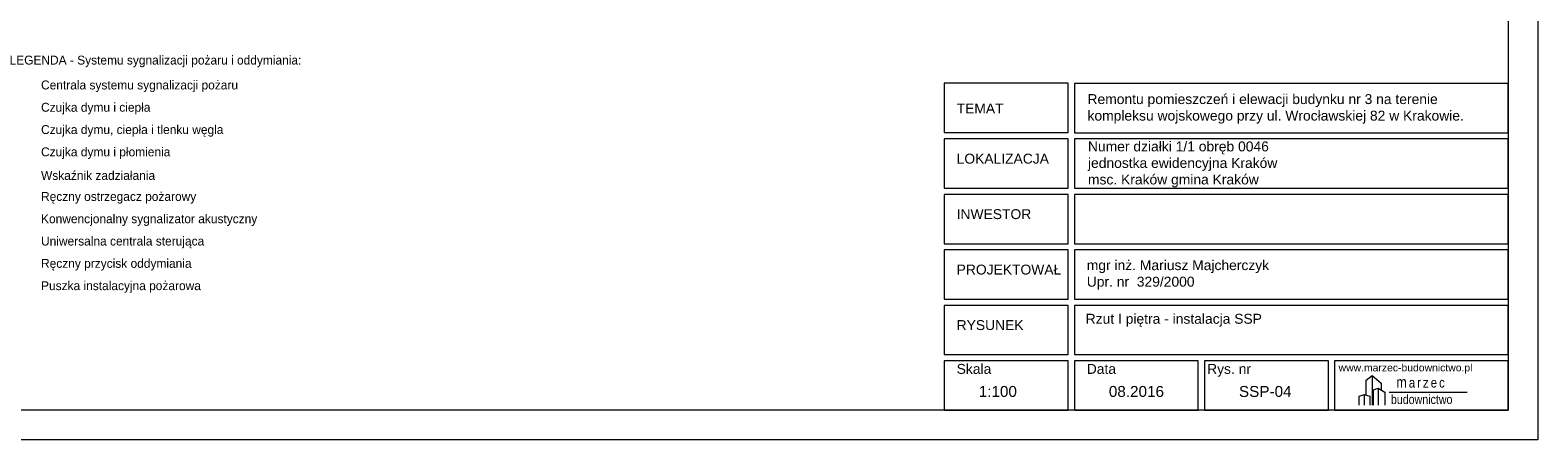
# Model space of a CAD drawing. Header units: centimetres. Extents: x 74437 to 92332, y -37016 to -3432.
# Tile 34 of 68: x 79824 to 82866, y -24042 to -23215. Entities that reach past the tile are written whole.
import ezdxf

# ---------------------------------------------------------------- set-up
doc = ezdxf.new("R2010")
doc.units = ezdxf.units.CM
doc.header["$LTSCALE"] = 0.02
doc.layers.get('0').update_dxf_attribs({"color": 8, "lineweight": 13})
doc.layers.add('_pk_tabelka', color=7, linetype='Continuous', lineweight=15)
doc.layers.add('SSP', color=7, linetype='Continuous', lineweight=25)
doc.styles.add('ARCH. STANDARD', font='arial.ttf')
doc.styles.get("Standard").update_dxf_attribs({"font": 'arial.ttf', "height": 12})
doc.styles.add('Tomasz_W legenda', font='TCM_____.TTF')

# ---------------------------------------------------------------- blocks, each defined once
blk = doc.blocks.new('A$C2559252F')
at = {"lineweight": 9}
for p, q in [((-20.01, 3.95), (-18.01, 5.47)), ((-18.01, 5.47), (-15.17, 2.98)), ((-18.01, 5.47), (-18.01, -4.14)), ((-20.01, -0.88), (-20.01, 3.95)), ((-17.65, 0.81), (-16.1, 1.39)), ((-17.65, -4.14), (-17.65, 0.81)), ((-16.1, 1.39), (-13.97, 0.07)), ((-16.1, 1.39), (-16.1, -4.14)), ((-15.17, 2.98), (-15.17, 0.81)), ((-13.97, 0.07), (-13.97, -4.14)), ((-12.57, 0), (12.57, 0)), ((-20.67, -0.7), (-20.67, -4.14))]:
    blk.add_line(p, q, dxfattribs=at)
blk.add_lwpolyline([(-22.28, -4.14), (-22.28, -1.29), (-20.67, -0.7), (-18.79, -1.2), (-18.79, -4.14)], dxfattribs=at)
at = {"lineweight": 9, "attachment_point": 1}
for s, insert, char_height, width in [('{\\fTechnic|b0|i0|c2|p2;\\H1.1667x;m\\H0.57141x; \\H1.6001x;a\\H0.62496x; \\H1.6001x;r\\H0.62496x; \\H1.6001x;z\\H0.62496x; \\H1.6001x;e\\H0.62496x; \\H1.6001x;c}', (-10.22, 5.04), 3, 25.2165), ('{\\fTechnic|b0|i0|c2|p2;\\H0.25x;budownictwo}', (-11.99, -0.78), 12, 32.0979)]:
    blk.add_mtext(s, dxfattribs=dict(at, insert=insert, char_height=char_height, width=width))

msp = doc.modelspace()

# ---------------------------------------------------------------- linework, layer by layer
at = {"layer": '_pk_tabelka', "color": 7, "ltscale": 3}
for p, q in [((82865.7, -19841.8), (82865.7, -24041.8)), ((82805.7, -19901.8), (82805.7, -23981.8)), ((82805.7, -23981.8), (74705.7, -23981.8)), ((82865.7, -24041.8), (74455.7, -24041.8))]:
    msp.add_line(p, q, dxfattribs=at)
for points in [[(81668.2, -23421.7), (81918.2, -23421.7), (81918.2, -23322.2), (81668.2, -23322.2)], [(81930.7, -23422.2), (82805.7, -23422.2), (82805.7, -23322.7), (81930.7, -23322.7)], [(81668.2, -23534.1), (81918.2, -23534.1), (81918.2, -23434.7), (81668.2, -23434.7)], [(81930.7, -23534.1), (82805.7, -23534.1), (82805.7, -23434.7), (81930.7, -23434.7)], [(81668.2, -23646), (81918.2, -23646), (81918.2, -23546.6), (81668.2, -23546.6)], [(81930.7, -23646), (82805.7, -23646), (82805.7, -23546.6), (81930.7, -23546.6)], [(81668.2, -23758), (81918.2, -23758), (81918.2, -23658.5), (81668.2, -23658.5)], [(81930.7, -23758), (82805.7, -23758), (82805.7, -23658.5), (81930.7, -23658.5)], [(81668.2, -23869.9), (81918.2, -23869.9), (81918.2, -23770.5), (81668.2, -23770.5)], [(81930.7, -23869.9), (82805.7, -23869.9), (82805.7, -23770.5), (81930.7, -23770.5)], [(81668.2, -23981.8), (81918.2, -23981.8), (81918.2, -23882.4), (81668.2, -23882.4)], [(81930.7, -23981.8), (82180.7, -23981.8), (82180.7, -23882.4), (81930.7, -23882.4)], [(82193.2, -23981.8), (82443.2, -23981.8), (82443.2, -23882.4), (82193.2, -23882.4)], [(82455.7, -23981.8), (82805.7, -23981.8), (82805.7, -23882.4), (82455.7, -23882.4)]]:
    msp.add_lwpolyline(points, close=True, dxfattribs=at)

# ---------------------------------------------------------------- block references
at = {"layer": '_pk_tabelka', "color": 0, "xscale": 6.25, "yscale": 6.25, "zscale": 12.5}
msp.add_blockref('A$C2559252F', (82644.2, -23945.9), dxfattribs=at)

# ---------------------------------------------------------------- texts
at = {"layer": '_pk_tabelka', "color": 7, "style": 'ARCH. STANDARD'}
for s, height, p in [('TEMAT', 19.99, (81693.2, -23383.1)), ('LOKALIZACJA', 19.988, (81693.2, -23484.4)), ('INWESTOR', 19.99, (81693.2, -23596.3)), ('PROJEKTOWAŁ', 19.988, (81693.2, -23708.2)), ('RYSUNEK', 19.99, (81693.2, -23820.2))]:
    msp.add_text(s, height=height, dxfattribs=at).set_placement(p)
at = {"layer": '_pk_tabelka', "color": 7, "lineweight": 13, "insert": (81957.2, -23344.2), "char_height": 20, "width": 828.736, "attachment_point": 1, "style": 'ARCH. STANDARD'}
msp.add_mtext('{\\C0;Remontu pomieszczeń i elewacji budynku nr 3 na terenie kompleksu wojskowego przy ul. Wrocławskiej 82 w Krakowie.\\H1.2565x; }', dxfattribs=at)
at = {"layer": '_pk_tabelka', "color": 7, "lineweight": 13, "attachment_point": 1}
for s, insert, char_height, width in [('{\\C0;Numer działki 1/1 obręb 0046 \\Pjednostka ewidencyjna Kraków\\Pmsc. Kraków gmina Kraków}', (81958.1, -23439.7), 20, 982.933), ('mgr inż.{\\fArial|b0|i0|c238|p34; Mariusz Majcherczyk\\PUpr. nr  329/2000}', (81955.7, -23679.3), 20, 982.933), ('Rzut I piętra - instalacja SSP', (81953.5, -23787.5), 20, 752.303), ('Skala', (81693.2, -23888.6), 20, 982.933), ('Data', (81955.7, -23888.6), 20, 982.933), ('Rys. nr\\P^I', (82198.5, -23888.6), 20, 982.933), ('www.marzec-budownictwo.pl', (82463.7, -23888.6), 15, 982.933)]:
    msp.add_mtext(s, dxfattribs=dict(at, insert=insert, char_height=char_height, width=width))
at = {"layer": '_pk_tabelka', "color": 7, "char_height": 22.05, "width": 15.335, "attachment_point": 1}
for s, insert in [('1:100', (81737.7, -23933.1)), ('08.2016', (82000.2, -23933.1))]:
    msp.add_mtext(s, dxfattribs=dict(at, insert=insert))
at = {"layer": '_pk_tabelka', "insert": (82262.7, -23933.1), "char_height": 22.05, "width": 15.335, "attachment_point": 1}
msp.add_mtext('SSP-04', dxfattribs=at)
at = {"layer": 'SSP', "ltscale": 0.5, "char_height": 18, "attachment_point": 4, "line_spacing_factor": 0.825, "style": 'Tomasz_W legenda'}
for s, insert, width in [('LEGENDA - Systemu sygnalizacji pożaru i oddymiania:', (79782.6, -23278.2), 619.757), ('Centrala systemu sygnalizacji pożaru ', (79846.1, -23328.4), 579.917), ('Czujka dymu i ciepła ', (79846.1, -23373.4), 579.917), ('Czujka dymu, ciepła i tlenku węgla', (79846.1, -23418.4), 579.917), ('Czujka dymu i płomienia ', (79846.1, -23463.4), 579.917), ('Wskaźnik zadziałania ', (79846.1, -23508.4), 579.917), ('Ręczny ostrzegacz pożarowy ', (79846.1, -23553.4), 579.917), ('Konwencjonalny sygnalizator akustyczny', (79846.1, -23598.4), 579.917), ('Uniwersalna centrala sterująca ', (79846.1, -23643.4), 579.917), ('Ręczny przycisk oddymiania ', (79846.1, -23688.4), 579.917), ('Puszka instalacyjna pożarowa ', (79846.1, -23733.4), 579.917)]:
    msp.add_mtext(s, dxfattribs=dict(at, insert=insert, width=width))

doc.saveas('drawing.dxf')
